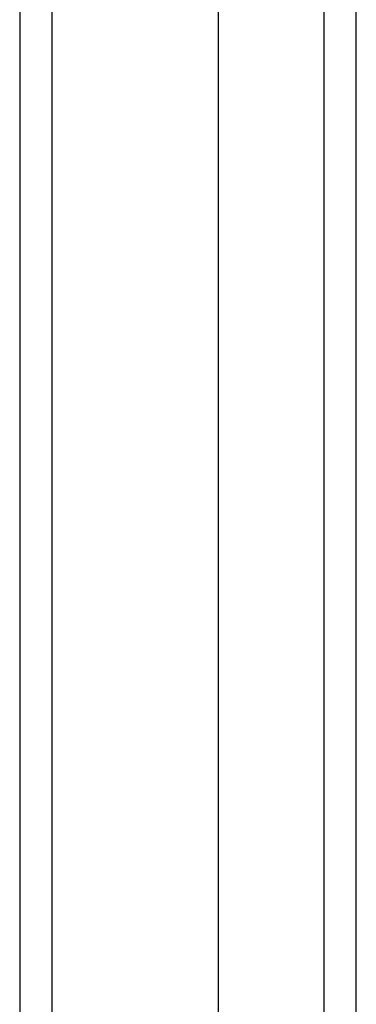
# Model space of a CAD drawing. Header units: inches. Extents: x 0 to 192, y -11 to 125.
# Tile 24 of 66: x 82.959 to 83.771, y 72.255 to 74.627. Entities that reach past the tile are written whole.
import ezdxf

# ---------------------------------------------------------------- set-up
doc = ezdxf.new("R2010")
doc.units = ezdxf.units.IN
doc.header["$LTSCALE"] = 11.537764
doc.header["$MEASUREMENT"] = 0
doc.layers.add('Visible Edges(ANSI)', color=7, linetype='Continuous', lineweight=25)
doc.layers.add('Visible Tangent Edges(ANSI)', color=7, linetype='Continuous', lineweight=25)

msp = doc.modelspace()

# ---------------------------------------------------------------- linework, layer by layer
at = {"layer": 'Visible Edges(ANSI)'}
for p, q in [((82.95926, 76.92145), (82.95926, 54.5803)), ((83.43906, 55.2397), (83.43906, 76.26205)), ((83.77122, 55.34257), (83.77122, 76.15917))]:
    msp.add_line(p, q, dxfattribs=at)
at = {"layer": 'Visible Tangent Edges(ANSI)'}
for p, q in [((83.03801, 54.5803), (83.03801, 76.92145)), ((83.69248, 76.26698), (83.69248, 55.23477))]:
    msp.add_line(p, q, dxfattribs=at)

doc.saveas('drawing.dxf')
